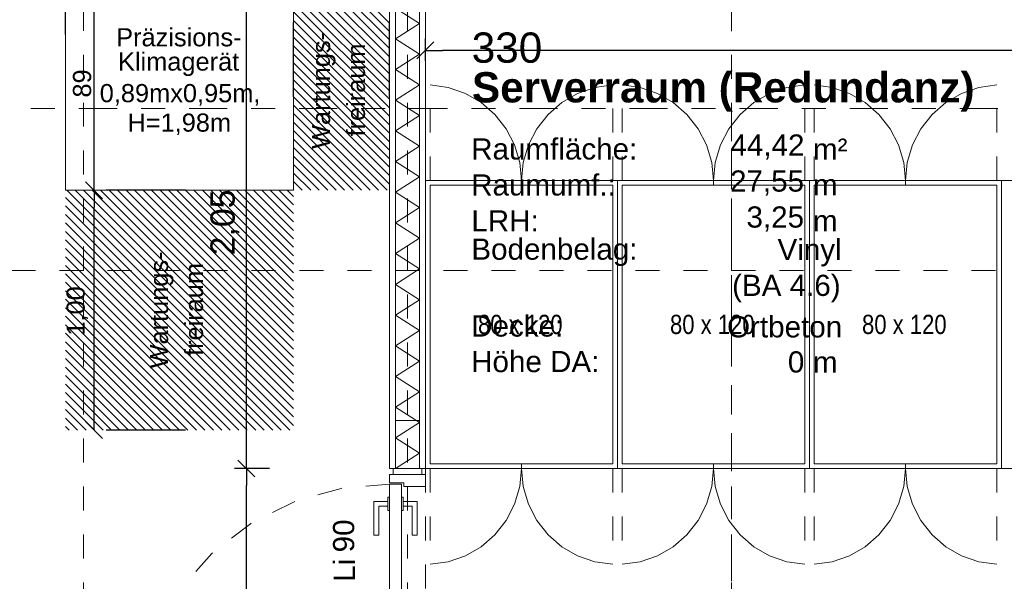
# Model space of a CAD drawing. Header units: metres. Extents: x -45.2 to 14.3, y -31.8 to 10.2.
# Tile 60 of 148: x -36.7 to -32.6, y -2.6 to -0.3. Entities that reach past the tile are written whole.
import ezdxf

# ---------------------------------------------------------------- set-up
doc = ezdxf.new("R2010")
doc.units = ezdxf.units.M
doc.header["$LTSCALE"] = 0.05
for name, pattern in [('Achsen 01', [5.291531, 3.175, -1.058062, 0.352704, -0.705764]), ('gestrichelt - 01', [2, 1, -1]), ('ISO-07 Punktiert', [0.889, 0.127, -0.762]), ('Raster 01', [2, 1, -1]), ('VW-01 Strichlinie kurz', [2, 1, -1])]:
    doc.linetypes.add(name, pattern=pattern)
doc.layers.get('0').update_dxf_attribs({"lineweight": 25})
for name, color, linetype, lineweight in [('027_Tischlerarbeiten-340 Innentüren', 7, 'Continuous', 9), ('031_Metallbauarbeiten-340 Innentüren _ Elemente', 7, 'Continuous', 9), ('039_Trockenbauarbeiten-000 Sturz', 7, 'ISO-07 Punktiert', 9), ('039_Trockenbauarbeiten-340 Gipskarton', 7, 'Continuous', 9), ('075_Raumlufttechnische Anlage-Beschriftung', 7, 'Continuous', 9), ('AV1-Einrichtung Bemaßung', 7, 'Continuous', 9), ('AV1-Schnitt Achsen', 7, 'Achsen 01', 18), ('AV1-Stempel-Raumstempel', 7, 'Continuous', 9)]:
    doc.layers.add(name, color=color, linetype=linetype, lineweight=lineweight)
for name, color, linetype, lineweight, true_color in [('039_Trockenbauarbeiten-340 Dämmung', 7, 'Continuous', 9, 0xc0c0c0), ('075_Raumlufttechnische Anlage-Lüftungsanlage', 7, 'Continuous', 18, 0x555555), ('ACTES-Servertüren', 7, 'gestrichelt - 01', 9, 0xa6a6a6), ('AV1-Achsen', 1, 'Achsen 01', 18, 0xff0000), ('AV1-Einrichtung', 7, 'Continuous', 9, 0xa6a6a6), ('AV1-Raster', 7, 'Raster 01', 9, 0xa6a6a6)]:
    doc.layers.add(name, color=color, linetype=linetype, lineweight=lineweight, true_color=true_color)
doc.styles.add('Arial', font='arial.ttf')
doc.styles.add('Arial (bold)', font='arialbd.ttf')
doc.styles.add('Arial Narrow', font='ARIALN.TTF')

msp = doc.modelspace()

# ---------------------------------------------------------------- linework, layer by layer
at = {"color": 0, "linetype": 'Continuous', "lineweight": 15}
for p, q in [((-35.0604, -0.4673), (-34.9896, -0.3966)), ((-36.3703, -1.0504), (-36.441, -0.9796)), ((-36.441, -0.9796), (-36.3703, -1.0504)), ((-36.3703, -2.0504), (-36.441, -1.9796)), ((-35.7357, -2.2104), (-35.8064, -2.1396)), ((-35.8064, -2.1396), (-35.7357, -2.2104))]:
    msp.add_line(p, q, dxfattribs=at)
at = {"color": 0, "linetype": 'ByBlock', "lineweight": -2}
for p, q in [((-35.025, -0.4319), (-34.9543, -0.4319)), ((-36.4057, -1.015), (-36.4057, -0.9443)), ((-36.4057, -1.015), (-36.4057, -1.0857)), ((-36.4057, -2.015), (-36.4057, -1.9443)), ((-35.771, -2.175), (-35.771, -2.1043)), ((-35.771, -2.175), (-35.771, -2.2457))]:
    msp.add_line(p, q, dxfattribs=at)
at = {"layer": '027_Tischlerarbeiten-340 Innentüren'}
for points in [[(-35.175, -2.235), (-35.115, -2.235), (-35.115, -2.25), (-35.025, -2.25), (-35.025, -2.2), (-35.175, -2.2)], [(-35.04, -2.2), (-35.16, -2.2), (-35.16, -2.175), (-35.04, -2.175)], [(-35.175, -3.31), (-35.175, -2.24), (-35.125, -2.24), (-35.125, -3.31)], [(-35.175, -2.35), (-35.1825, -2.35), (-35.1825, -2.295), (-35.175, -2.295)], [(-35.1175, -2.35), (-35.125, -2.35), (-35.125, -2.295), (-35.1175, -2.295)], [(-35.1825, -2.3125), (-35.1825, -2.3325), (-35.22, -2.3325), (-35.22, -2.4525), (-35.24, -2.4525), (-35.24, -2.3125)], [(-35.1175, -2.3125), (-35.1175, -2.3325), (-35.08, -2.3325), (-35.08, -2.4525), (-35.06, -2.4525), (-35.06, -2.3125)]]:
    msp.add_lwpolyline(points, close=True, dxfattribs=at)
at = {"layer": '027_Tischlerarbeiten-340 Innentüren', "color": 253, "linetype": 'gestrichelt - 01', "lineweight": 9, "true_color": 0xa6a6a6}
msp.add_lwpolyline([(-35.1742, -2.24), (-35.3769, -2.2577), (-35.5725, -2.3134), (-35.7541, -2.405), (-35.9152, -2.5292), (-36.0499, -2.6816), (-36.1534, -2.8567), (-36.222, -3.0482), (-36.2532, -3.2492)], dxfattribs=at)
at = {"layer": '039_Trockenbauarbeiten-000 Sturz', "linetype": 'VW-01 Strichlinie kurz'}
msp.add_lwpolyline([(-35.025, -3.375), (-35.175, -3.375), (-35.175, -2.175), (-35.025, -2.175)], close=True, dxfattribs=at)
at = {"layer": '039_Trockenbauarbeiten-340 Dämmung'}
msp.add_lwpolyline([(-35.15, -1.975), (-35.15, -0.125), (-35.05, -0.125), (-35.05, -1.975)], close=True, dxfattribs=at)
msp.add_lwpolyline([(-35.15, -2.175), (-35.05, -2.111), (-35.15, -2.047), (-35.05, -1.9831), (-35.15, -1.9191), (-35.05, -1.8551), (-35.15, -1.7911), (-35.05, -1.7272), (-35.15, -1.6632), (-35.05, -1.5992), (-35.15, -1.5352), (-35.05, -1.4713), (-35.15, -1.4073), (-35.05, -1.3433), (-35.15, -1.2793), (-35.05, -1.2154), (-35.15, -1.1514), (-35.05, -1.0874), (-35.15, -1.0234), (-35.05, -0.9594), (-35.15, -0.8955), (-35.05, -0.8315), (-35.15, -0.7675), (-35.05, -0.7035), (-35.15, -0.6396), (-35.05, -0.5756), (-35.15, -0.5116), (-35.05, -0.4476), (-35.15, -0.3837), (-35.05, -0.3197), (-35.15, -0.2557)], dxfattribs=at)
at = {"layer": '039_Trockenbauarbeiten-340 Gipskarton'}
for points in [[(-35.175, -2.175), (-35.175, -0.125), (-35.15, -0.125), (-35.15, -2.175)], [(-35.05, -2.175), (-35.05, -0.125), (-35.025, -0.125), (-35.025, -2.175)]]:
    msp.add_lwpolyline(points, close=True, dxfattribs=at)
at = {"layer": '075_Raumlufttechnische Anlage-Beschriftung', "color": 253, "linetype": 'Continuous', "lineweight": 13, "true_color": 0xa0a0a4}
msp.add_lwpolyline([(-36.525, -0.125), (-35.575, -0.125), (-35.575, -1.015), (-36.525, -1.015)], close=True, dxfattribs=at)
at = {"layer": '075_Raumlufttechnische Anlage-Lüftungsanlage', "color": 1, "linetype": 'Continuous', "lineweight": 9, "true_color": 0xff0000}
for p, q in [((-35.575, -0.13), (-35.175, -0.53)), ((-35.5446, -0.125), (-35.175, -0.4946)), ((-35.5093, -0.125), (-35.175, -0.4593)), ((-35.4739, -0.125), (-35.175, -0.4239)), ((-35.4386, -0.125), (-35.175, -0.3886)), ((-35.4032, -0.125), (-35.175, -0.3532)), ((-35.3679, -0.125), (-35.175, -0.3179)), ((-35.575, -0.1654), (-35.175, -0.5654)), ((-35.575, -0.2007), (-35.175, -0.6007)), ((-35.575, -0.2361), (-35.175, -0.6361)), ((-35.575, -0.2714), (-35.175, -0.6714)), ((-35.575, -0.3068), (-35.175, -0.7068)), ((-35.575, -0.3421), (-35.175, -0.7421)), ((-35.575, -0.3775), (-35.175, -0.7775)), ((-35.575, -0.4128), (-35.175, -0.8128)), ((-35.575, -0.4482), (-35.175, -0.8482)), ((-35.575, -0.4836), (-35.175, -0.8836)), ((-35.575, -0.5189), (-35.175, -0.9189)), ((-35.575, -0.5543), (-35.175, -0.9543)), ((-35.575, -0.5896), (-35.175, -0.9896)), ((-35.575, -0.625), (-35.185, -1.015)), ((-35.575, -0.6603), (-35.2203, -1.015)), ((-35.575, -0.6957), (-35.2557, -1.015)), ((-35.575, -0.731), (-35.291, -1.015)), ((-35.575, -0.7664), (-35.3264, -1.015)), ((-35.575, -0.8018), (-35.3618, -1.015)), ((-35.575, -0.8371), (-35.3971, -1.015)), ((-35.575, -0.8725), (-35.4325, -1.015)), ((-35.575, -0.9078), (-35.4678, -1.015)), ((-35.575, -0.9432), (-35.5032, -1.015)), ((-35.575, -0.9785), (-35.5385, -1.015)), ((-36.52, -1.015), (-35.575, -1.96)), ((-36.4846, -1.015), (-35.575, -1.9246)), ((-36.4493, -1.015), (-35.575, -1.8893)), ((-36.4139, -1.015), (-35.575, -1.8539)), ((-36.3786, -1.015), (-35.575, -1.8186)), ((-36.3432, -1.015), (-35.575, -1.7832)), ((-36.3079, -1.015), (-35.575, -1.7479)), ((-36.2725, -1.015), (-35.575, -1.7125)), ((-36.2372, -1.015), (-35.575, -1.6772)), ((-36.2018, -1.015), (-35.575, -1.6418)), ((-36.1664, -1.015), (-35.575, -1.6064)), ((-36.1311, -1.015), (-35.575, -1.5711)), ((-36.0957, -1.015), (-35.575, -1.5357)), ((-36.0604, -1.015), (-35.575, -1.5004)), ((-36.025, -1.015), (-35.575, -1.465)), ((-35.9897, -1.015), (-35.575, -1.4297)), ((-35.9543, -1.015), (-35.575, -1.3943)), ((-35.919, -1.015), (-35.575, -1.359)), ((-35.8836, -1.015), (-35.575, -1.3236)), ((-35.8482, -1.015), (-35.575, -1.2882)), ((-35.8129, -1.015), (-35.575, -1.2529)), ((-35.7775, -1.015), (-35.575, -1.2175)), ((-35.7422, -1.015), (-35.575, -1.1822)), ((-35.7068, -1.015), (-35.575, -1.1468)), ((-35.6715, -1.015), (-35.575, -1.1115)), ((-35.6361, -1.015), (-35.575, -1.0761)), ((-35.6008, -1.015), (-35.575, -1.0408)), ((-35.575, -1.0139), (-35.5739, -1.015)), ((-36.525, -1.0454), (-35.575, -1.9954)), ((-36.525, -1.0807), (-35.5907, -2.015)), ((-36.525, -1.1161), (-35.6261, -2.015)), ((-36.525, -1.1514), (-35.6614, -2.015)), ((-36.525, -1.1868), (-35.6968, -2.015)), ((-36.525, -1.2221), (-35.7321, -2.015)), ((-36.525, -1.2575), (-35.7675, -2.015)), ((-36.525, -1.2928), (-35.8028, -2.015)), ((-36.525, -1.3282), (-35.8382, -2.015)), ((-36.525, -1.3636), (-35.8736, -2.015)), ((-36.525, -1.3989), (-35.9089, -2.015)), ((-36.525, -1.4343), (-35.9443, -2.015)), ((-36.525, -1.4696), (-35.9796, -2.015)), ((-36.525, -1.505), (-36.015, -2.015)), ((-36.525, -1.5403), (-36.0503, -2.015)), ((-36.525, -1.5757), (-36.0857, -2.015)), ((-36.525, -1.611), (-36.121, -2.015)), ((-36.525, -1.6464), (-36.1564, -2.015)), ((-36.525, -1.6818), (-36.1918, -2.015)), ((-36.525, -1.7171), (-36.2271, -2.015)), ((-36.525, -1.7525), (-36.2625, -2.015)), ((-36.525, -1.7878), (-36.2978, -2.015)), ((-36.525, -1.8232), (-36.3332, -2.015)), ((-36.525, -1.8585), (-36.3685, -2.015)), ((-36.525, -1.8939), (-36.4039, -2.015)), ((-36.525, -1.9292), (-36.4392, -2.015)), ((-36.525, -1.9646), (-36.4746, -2.015)), ((-36.525, -1.9999), (-36.5099, -2.015))]:
    msp.add_line(p, q, dxfattribs=at)
at = {"layer": 'ACTES-Servertüren', "color": 253, "linetype": 'gestrichelt - 01', "lineweight": 9, "true_color": 0xa6a6a6}
for p, q in [((-35.006, -0.975), (-35.006, -0.575)), ((-34.244, -0.975), (-34.244, -0.575)), ((-34.206, -0.975), (-34.206, -0.575)), ((-33.444, -0.975), (-33.444, -0.575)), ((-33.406, -0.975), (-33.406, -0.575)), ((-32.644, -0.975), (-32.644, -0.575)), ((-35.006, -2.175), (-35.006, -2.575)), ((-34.244, -2.175), (-34.244, -2.575)), ((-34.206, -2.175), (-34.206, -2.575)), ((-33.444, -2.175), (-33.444, -2.575)), ((-33.406, -2.175), (-33.406, -2.575)), ((-32.644, -2.175), (-32.644, -2.575))]:
    msp.add_line(p, q, dxfattribs=at)
for points in [[(-34.625, -0.975), (-34.6322, -0.8993), (-34.6537, -0.8263), (-34.6885, -0.7587), (-34.7355, -0.6989), (-34.793, -0.6491), (-34.8589, -0.6111), (-34.9307, -0.5863), (-35.006, -0.5755)], [(-34.244, -0.5755), (-34.3193, -0.5863), (-34.3911, -0.6111), (-34.457, -0.6491), (-34.5145, -0.6989), (-34.5615, -0.7587), (-34.5963, -0.8263), (-34.6178, -0.8993), (-34.625, -0.975)], [(-33.825, -0.975), (-33.8322, -0.8993), (-33.8537, -0.8263), (-33.8885, -0.7587), (-33.9355, -0.6989), (-33.993, -0.6491), (-34.0589, -0.6111), (-34.1307, -0.5863), (-34.206, -0.5755)], [(-33.444, -0.5755), (-33.5193, -0.5863), (-33.5911, -0.6111), (-33.657, -0.6491), (-33.7145, -0.6989), (-33.7615, -0.7587), (-33.7963, -0.8263), (-33.8178, -0.8993), (-33.825, -0.975)], [(-33.025, -0.975), (-33.0322, -0.8993), (-33.0537, -0.8263), (-33.0885, -0.7587), (-33.1355, -0.6989), (-33.193, -0.6491), (-33.2589, -0.6111), (-33.3307, -0.5863), (-33.406, -0.5755)], [(-32.644, -0.5755), (-32.7193, -0.5863), (-32.7911, -0.6111), (-32.857, -0.6491), (-32.9145, -0.6989), (-32.9615, -0.7587), (-32.9963, -0.8263), (-33.0178, -0.8993), (-33.025, -0.975)], [(-35.006, -2.5745), (-34.9307, -2.5637), (-34.8589, -2.5389), (-34.793, -2.5009), (-34.7355, -2.4511), (-34.6885, -2.3913), (-34.6537, -2.3237), (-34.6322, -2.2507), (-34.625, -2.175)], [(-34.625, -2.175), (-34.6178, -2.2507), (-34.5963, -2.3237), (-34.5615, -2.3913), (-34.5145, -2.4511), (-34.457, -2.5009), (-34.3911, -2.5389), (-34.3193, -2.5637), (-34.244, -2.5745)], [(-34.206, -2.5745), (-34.1307, -2.5637), (-34.0589, -2.5389), (-33.993, -2.5009), (-33.9355, -2.4511), (-33.8885, -2.3913), (-33.8537, -2.3237), (-33.8322, -2.2507), (-33.825, -2.175)], [(-33.825, -2.175), (-33.8178, -2.2507), (-33.7963, -2.3237), (-33.7615, -2.3913), (-33.7145, -2.4511), (-33.657, -2.5009), (-33.5911, -2.5389), (-33.5193, -2.5637), (-33.444, -2.5745)], [(-33.406, -2.5745), (-33.3307, -2.5637), (-33.2589, -2.5389), (-33.193, -2.5009), (-33.1355, -2.4511), (-33.0885, -2.3913), (-33.0537, -2.3237), (-33.0322, -2.2507), (-33.025, -2.175)], [(-33.025, -2.175), (-33.0178, -2.2507), (-32.9963, -2.3237), (-32.9615, -2.3913), (-32.9145, -2.4511), (-32.857, -2.5009), (-32.7911, -2.5389), (-32.7193, -2.5637), (-32.644, -2.5745)]]:
    msp.add_lwpolyline(points, dxfattribs=at)
at = {"layer": 'AV1-Achsen'}
msp.add_line((-33.75, -26.5), (-33.75, 4.9), dxfattribs=at)
at = {"layer": 'AV1-Einrichtung'}
for p, q in [((-34.625, -0.994), (-34.625, -0.975)), ((-33.825, -0.994), (-33.825, -0.975)), ((-33.025, -0.994), (-33.025, -0.975)), ((-34.625, -2.156), (-34.625, -2.175)), ((-33.825, -2.156), (-33.825, -2.175)), ((-33.025, -2.156), (-33.025, -2.175))]:
    msp.add_line(p, q, dxfattribs=at)
for points in [[(-34.225, -2.175), (-35.025, -2.175), (-35.025, -0.975), (-34.225, -0.975)], [(-35.025, -0.975), (-34.225, -0.975), (-34.225, -2.175), (-35.025, -2.175)], [(-33.425, -2.175), (-34.225, -2.175), (-34.225, -0.975), (-33.425, -0.975)], [(-34.225, -0.975), (-33.425, -0.975), (-33.425, -2.175), (-34.225, -2.175)], [(-32.625, -2.175), (-33.425, -2.175), (-33.425, -0.975), (-32.625, -0.975)], [(-33.425, -0.975), (-32.625, -0.975), (-32.625, -2.175), (-33.425, -2.175)], [(-31.825, -2.175), (-32.625, -2.175), (-32.625, -0.975), (-31.825, -0.975)], [(-32.625, -0.975), (-31.825, -0.975), (-31.825, -2.175), (-32.625, -2.175)], [(-35.006, -0.994), (-34.244, -0.994), (-34.244, -2.156), (-35.006, -2.156)], [(-34.206, -0.994), (-33.444, -0.994), (-33.444, -2.156), (-34.206, -2.156)], [(-33.406, -0.994), (-32.644, -0.994), (-32.644, -2.156), (-33.406, -2.156)]]:
    msp.add_lwpolyline(points, close=True, dxfattribs=at)
at = {"layer": 'AV1-Einrichtung Bemaßung', "color": 0, "lineweight": -2}
for p, q in [((-36.4057, -0.9443), (-36.4057, -0.1957)), ((-35.771, -2.1043), (-35.771, -0.1957)), ((-36.525, -0.366), (-36.525, -0.216)), ((-35.575, -0.625), (-35.575, -0.316)), ((-35.575, -0.625), (-35.575, -0.316)), ((-35.175, -0.625), (-35.175, -0.316)), ((-35.025, -0.475), (-35.025, -0.3819)), ((-29.4357, -0.4319), (-34.9543, -0.4319)), ((-36.025, -1.015), (-36.3557, -1.015)), ((-36.025, -1.015), (-36.3557, -1.015)), ((-36.4057, -1.9443), (-36.4057, -1.0857)), ((-36.025, -2.015), (-36.3557, -2.015)), ((-35.675, -2.175), (-35.821, -2.175)), ((-35.675, -2.175), (-35.821, -2.175)), ((-35.771, -3.3043), (-35.771, -2.2457))]:
    msp.add_line(p, q, dxfattribs=at)
at = {"layer": 'AV1-Raster'}
for p, q in [((-36.45, -22.95), (-36.45, 1.35)), ((-35.1, -22.95), (-35.1, 1.35)), ((-33.75, -22.95), (-33.75, 1.35)), ((1.35, -1.35), (-40.5, -1.35))]:
    msp.add_line(p, q, dxfattribs=at)
at = {"layer": 'AV1-Schnitt Achsen'}
msp.add_line((-43.35, -0.675), (4.2, -0.675), dxfattribs=at)
at = {"layer": 'Defpoints', "color": 0, "lineweight": 0}
for p, q in [((-35.025, -0.4319), (-35.025, -0.4319)), ((-35.025, -0.975), (-35.025, -0.975)), ((-36.525, -1.015), (-36.525, -1.015)), ((-36.525, -1.015), (-36.525, -1.015)), ((-36.525, -1.015), (-36.525, -1.015)), ((-36.4057, -1.015), (-36.4057, -1.015)), ((-36.525, -2.015), (-36.525, -2.015)), ((-35.771, -2.175), (-35.771, -2.175)), ((-35.175, -2.175), (-35.175, -2.175)), ((-35.175, -2.175), (-35.175, -2.175))]:
    msp.add_line(p, q, dxfattribs=at)

# ---------------------------------------------------------------- texts
at = {"layer": '031_Metallbauarbeiten-340 Innentüren _ Elemente', "char_height": 0.08826, "attachment_point": 7, "rotation": 90, "style": 'Arial'}
for s, insert in [('90', (-35.3208, -2.5246)), ('Li', (-35.3193, -2.647))]:
    msp.add_mtext(s, dxfattribs=dict(at, insert=insert))
at = {"layer": '075_Raumlufttechnische Anlage-Beschriftung', "color": 253, "true_color": 0xa0a0a4, "attachment_point": 7, "style": 'Arial'}
for s, insert, char_height in [('Präzisions-', (-36.3138, -0.4162), 0.075654), ('Klimagerät', (-36.3061, -0.5392), 0.07565), ('0,89mx0,95m,', (-36.3823, -0.6621), 0.075654), ('H=1,98m', (-36.2667, -0.7849), 0.07565)]:
    msp.add_mtext(s, dxfattribs=dict(at, insert=insert, char_height=char_height))
at = {"layer": '075_Raumlufttechnische Anlage-Beschriftung', "color": 240, "true_color": 0xff0040, "char_height": 0.07565, "attachment_point": 7, "rotation": 90, "style": 'Arial'}
for s, insert in [('Wartungs-', (-35.3997, -0.8427)), ('freiraum', (-35.2759, -0.7909)), ('Wartungs-', (-36.0747, -1.7577)), ('freiraum', (-35.9509, -1.7059))]:
    msp.add_mtext(s, dxfattribs=dict(at, insert=insert))
at = {"layer": 'AV1-Einrichtung', "char_height": 0.08015, "attachment_point": 7, "style": 'Arial Narrow'}
for insert in [(-34.8062, -1.6155), (-34.0062, -1.6155), (-33.2062, -1.6155)]:
    msp.add_mtext('80 x 120', dxfattribs=dict(at, insert=insert))
at = {"layer": 'AV1-Einrichtung Bemaßung', "color": 0, "attachment_point": 7, "rotation": 90, "style": 'Arial'}
for s, insert, char_height in [('89', (-36.4171, -0.6286), 0.07565), ('2,05', (-35.8012, -1.2864), 0.10087), ('1,00', (-36.4308, -1.6211), 0.07565)]:
    msp.add_mtext(s, dxfattribs=dict(at, insert=insert, char_height=char_height))
at = {"layer": 'AV1-Stempel-Raumstempel', "attachment_point": 7}
for s, insert, char_height, style in [('330', (-34.8324, -0.4853), 0.12609, 'Arial'), ('Serverraum (Redundanz)', (-34.8314, -0.687), 0.12609, 'Arial (bold)'), ('Raumfläche:', (-34.8347, -0.8883), 0.088263, 'Arial'), ('44,42', (-33.7546, -0.8872), 0.08826, 'Arial'), ('m²', (-33.4107, -0.8879), 0.08826, 'Arial'), ('Raumumf.:', (-34.8347, -1.0383), 0.08826, 'Arial'), ('27,55', (-33.7562, -1.0372), 0.08826, 'Arial'), ('m', (-33.4107, -1.0368), 0.0883, 'Arial'), ('LRH:', (-34.834, -1.1868), 0.08826, 'Arial'), ('3,25', (-33.6876, -1.1872), 0.08826, 'Arial'), ('m', (-33.4107, -1.1868), 0.0883, 'Arial'), ('Bodenbelag:', (-34.834, -1.3313), 0.088263, 'Arial'), ('Vinyl', (-33.5583, -1.3331), 0.08826, 'Arial'), ('(BA 4.6)', (-33.7475, -1.4822), 0.08826, 'Arial'), ('Decke:', (-34.8345, -1.6264), 0.08826, 'Arial'), ('Ortbeton', (-33.7685, -1.6298), 0.08826, 'Arial'), ('Höhe DA:', (-34.8349, -1.7745), 0.08826, 'Arial'), ('0', (-33.5152, -1.7761), 0.0883, 'Arial'), ('m', (-33.4107, -1.7758), 0.0883, 'Arial')]:
    msp.add_mtext(s, dxfattribs=dict(at, insert=insert, char_height=char_height, style=style))

doc.saveas('drawing.dxf')
